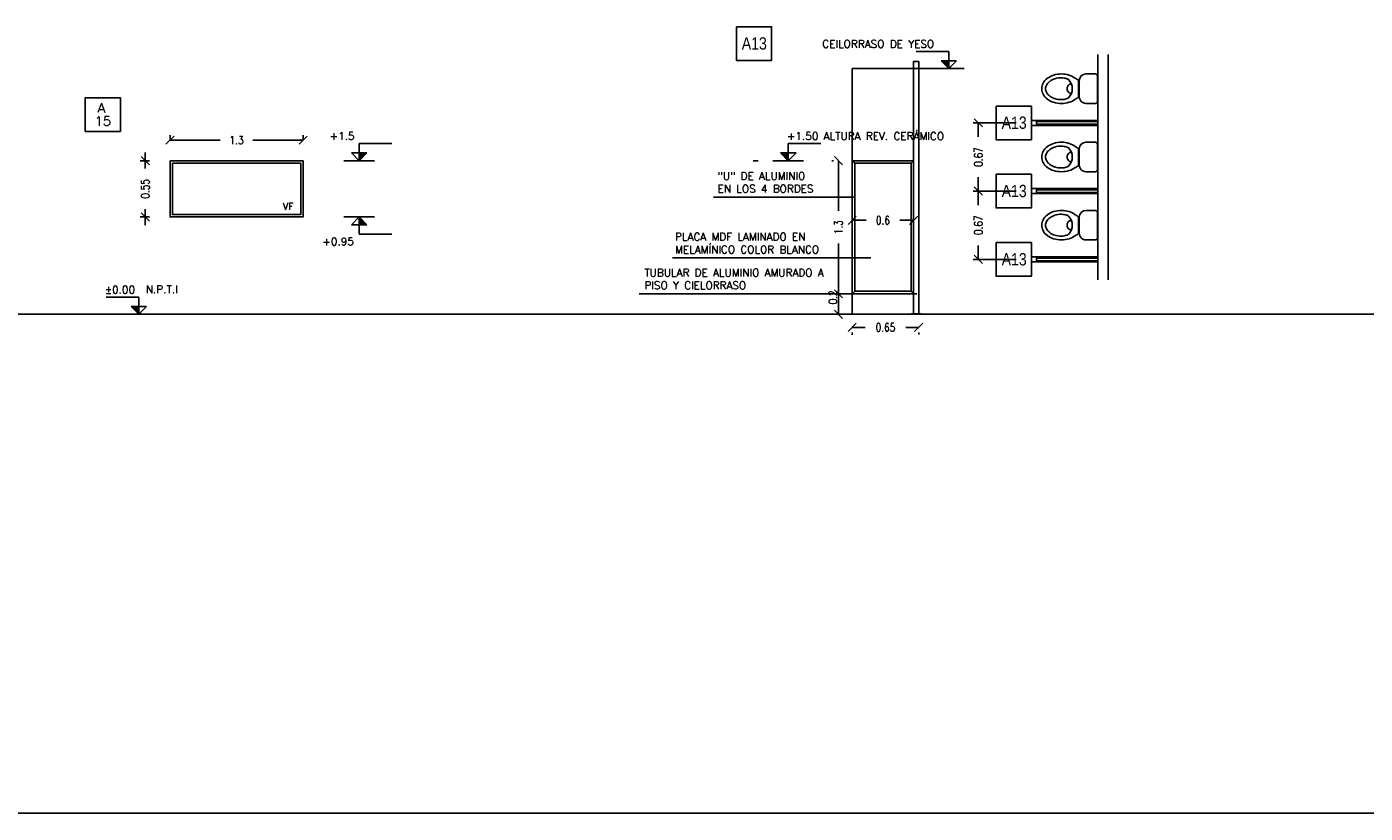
# Model space of a CAD drawing. Header units: millimetres. Extents: x -16.9 to 28.8, y -107.7 to -14.2.
# Tile 7 of 16: x 5.5 to 18.5, y -60.8 to -53.1. Entities that reach past the tile are written whole.
import ezdxf
from ezdxf.enums import TextEntityAlignment as Align

# ---------------------------------------------------------------- set-up
doc = ezdxf.new("R2010")
doc.units = ezdxf.units.MM
doc.header["$LTSCALE"] = 0.2
for name, color, linetype in [('A ALUMINIO', 5, 'Continuous'), ('A EQUIPAMIENTO', 5, 'Continuous'), ('A MURO', 1, 'Continuous'), ('A Muro visto', 2, 'Continuous'), ('A MUROS', 1, 'Continuous'), ('A Tabiques', 2, 'Continuous'), ('NIVELES', 2, 'Continuous'), ('TEXTOS', 2, 'Continuous'), ('TXT COTA', 3, 'Continuous'), ('TXT PLANILLAS', 3, 'Continuous'), ('TXT TERMINACIONES', 3, 'Continuous')]:
    doc.layers.add(name, color=color, linetype=linetype)
doc.styles.add('arial narrow', font='ARIALN.TTF', dxfattribs={"height": 0.0025})
doc.styles.add('ESC20', font='romans.shx', dxfattribs={"height": 0.03})
doc.styles.add('ROMANS', font='romans.shx')
doc.styles.add('SaAS simplex', font='simplex.shx', dxfattribs={"width": 0.8})
doc.styles.add('STYLE2', font='romans.shx')
doc.dimstyles.new('COTAS 75', dxfattribs={"dimscale": 0.01, "dimtxt": 8, "dimasz": 8, "dimexe": 5, "dimexo": 20, "dimgap": 10, "dimtad": 0, "dimzin": 9, "dimdsep": 46, "dimtxsty": 'SaAS simplex', "dimblk": 'OBLIQUE', "dimcen": 0, "dimclrd": 8, "dimclre": 8, "dimclrt": 256, "dimadec": 1, "dimazin": 0, "dimtfac": 1, "dimtmove": 2, "dimatfit": 3, "dimldrblk": 'OBLIQUE', "dimfxl": 10, "dimlwd": -1, "dimlwe": -1, "dimarcsym": 0})

# ---------------------------------------------------------------- blocks, each defined once
blk = doc.blocks.new('*U7')
at = {"linetype": 'Continuous'}
blk.add_hatch(color=256, dxfattribs=at).paths.add_polyline_path([(-0.151, 7.751), (0, 7.6), (0, 7.751)])
for p, q in [((0, 7.933), (-0.635, 7.933)), ((0, 7.6), (0, 7.933)), ((0, 7.6), (-0.151, 7.751)), ((-0.151, 7.751), (0.151, 7.751)), ((0, 7.6), (0.151, 7.751))]:
    blk.add_line(p, q, dxfattribs=at)
blk.add_line((-0.3, 7.6), (0.3, 7.6))
at = {"linetype": 'Continuous', "style": 'STYLE2'}
blk.add_attdef('NIVEL', (-0.664, 8.005), '', height=0.15, dxfattribs=at)
blk = doc.blocks.new('*U12')
at = {"linetype": 'Continuous'}
blk.add_hatch(color=256, dxfattribs=at).paths.add_polyline_path([(-0.151, 7.449), (0, 7.6), (0, 7.449)])
blk.add_line((-0.3, 7.6), (0.3, 7.6))
for p, q in [((0, 7.6), (-0.151, 7.449)), ((0, 7.6), (0, 7.267)), ((0, 7.6), (0.151, 7.449)), ((-0.151, 7.449), (0.151, 7.449)), ((0, 7.267), (-0.635, 7.267))]:
    blk.add_line(p, q, dxfattribs=at)
at = {"linetype": 'Continuous', "style": 'STYLE2'}
blk.add_attdef('NIVEL', (-0.664, 7.045), '', height=0.15, dxfattribs=at)
blk = doc.blocks.new('_Oblique')
at = {"layer": 'TXT COTA', "color": 0, "lineweight": -2}
blk.add_line((-0.5, -0.5), (0.5, 0.5), dxfattribs=at)
blk = doc.blocks.new('*D572')
at = {"layer": 'Defpoints', "color": 0, "ltscale": 0.3, "transparency": 16777216}
for p in [(6.612, -54.408), (6.854, -54.408), (6.854, -54.958)]:
    blk.add_point(p, dxfattribs=at)
at = {"layer": 'TXT TERMINACIONES', "color": 8, "ltscale": 0.3, "transparency": 16777216}
for p, q in [((6.612, -54.408), (6.612, -54.328)), ((6.654, -54.408), (6.562, -54.408)), ((6.612, -54.408), (6.612, -54.485)), ((6.612, -54.958), (6.612, -54.88)), ((6.654, -54.958), (6.562, -54.958)), ((6.612, -54.958), (6.612, -55.038))]:
    blk.add_line(p, q, dxfattribs=at)
at = {"layer": 'TXT TERMINACIONES', "color": 8, "ltscale": 0.3, "transparency": 16777216, "xscale": 0.08, "yscale": 0.08, "zscale": 0.08}
for p, rotation in [((6.612, -54.408), 270), ((6.612, -54.958), 90)]:
    blk.add_blockref('_Oblique', p, dxfattribs=dict(at, rotation=rotation))
at = {"layer": 'TXT TERMINACIONES', "ltscale": 0.3, "transparency": 16777216, "insert": (6.612, -54.683), "char_height": 0.08, "attachment_point": 5, "rotation": 90, "style": 'SaAS simplex'}
blk.add_mtext('0.55', dxfattribs=at)
blk = doc.blocks.new('*D573')
at = {"layer": 'Defpoints', "color": 0, "transparency": 16777216}
for p in [(8.154, -54.208), (6.854, -54.408), (8.154, -54.408)]:
    blk.add_point(p, dxfattribs=at)
at = {"layer": 'TXT COTA', "color": 8, "transparency": 16777216}
for p, q in [((6.854, -54.208), (6.854, -54.158)), ((6.854, -54.208), (7.343, -54.208)), ((8.154, -54.208), (7.664, -54.208)), ((8.154, -54.208), (8.154, -54.158))]:
    blk.add_line(p, q, dxfattribs=at)
at = {"layer": 'TXT COTA', "color": 8, "transparency": 16777216, "xscale": 0.08, "yscale": 0.08, "zscale": 0.08, "rotation": 180}
blk.add_blockref('_Oblique', (6.854, -54.208), dxfattribs=at)
at = {"layer": 'TXT COTA', "color": 8, "transparency": 16777216, "xscale": 0.08, "yscale": 0.08, "zscale": 0.08}
blk.add_blockref('_Oblique', (8.154, -54.208), dxfattribs=at)
at = {"layer": 'TXT COTA', "transparency": 16777216, "insert": (7.504, -54.208), "char_height": 0.08, "attachment_point": 5, "style": 'SaAS simplex'}
blk.add_mtext('1.3', dxfattribs=at)
blk = doc.blocks.new('*U10')
at = {"color": 0, "linetype": 'ByBlock'}
blk.add_lwpolyline([(-0.287, -0.195), (0.287, -0.195), (0.287, 0.354), (-0.287, 0.354)], close=True, dxfattribs=at)
at = {"color": 0, "linetype": 'ByBlock', "style": 'ROMANS', "width": 1.1}
blk.add_text('A', height=0.15, dxfattribs=at).set_placement((-0.088, 0.112))
at = {"color": 0, "linetype": 'ByBlock', "style": 'ROMANS', "width": 1.05}
blk.add_attdef('NRO', text='', height=0.15, dxfattribs=at).set_placement((0, -0.027), align=Align.MIDDLE)
blk = doc.blocks.new('*D574')
at = {"layer": 'Defpoints', "color": 0, "transparency": 16777216}
for p in [(13.516, -55.708), (13.382, -55.908), (13.516, -55.908)]:
    blk.add_point(p, dxfattribs=at)
at = {"layer": 'TXT COTA', "color": 8, "transparency": 16777216}
for p, q in [((13.316, -55.708), (13.332, -55.708)), ((13.382, -55.708), (13.382, -55.908)), ((13.316, -55.908), (13.332, -55.908))]:
    blk.add_line(p, q, dxfattribs=at)
at = {"layer": 'TXT COTA', "color": 8, "transparency": 16777216, "xscale": 0.08, "yscale": 0.08, "zscale": 0.08}
for p, rotation in [((13.382, -55.708), 90), ((13.382, -55.908), 270)]:
    blk.add_blockref('_Oblique', p, dxfattribs=dict(at, rotation=rotation))
at = {"layer": 'TXT COTA', "transparency": 16777216, "insert": (13.327, -55.743), "char_height": 0.08, "attachment_point": 5, "rotation": 90, "style": 'SaAS simplex'}
blk.add_mtext('0.2', dxfattribs=at)
blk = doc.blocks.new('*D575')
at = {"layer": 'Defpoints', "color": 0, "transparency": 16777216}
for p in [(13.382, -54.408), (13.516, -54.408), (13.516, -55.708)]:
    blk.add_point(p, dxfattribs=at)
at = {"layer": 'TXT COTA', "color": 8, "transparency": 16777216}
for p, q in [((13.316, -54.408), (13.332, -54.408)), ((13.382, -54.408), (13.382, -54.897)), ((13.382, -55.708), (13.382, -55.218)), ((13.316, -55.708), (13.332, -55.708))]:
    blk.add_line(p, q, dxfattribs=at)
at = {"layer": 'TXT COTA', "color": 8, "transparency": 16777216, "xscale": 0.08, "yscale": 0.08, "zscale": 0.08}
for p, rotation in [((13.382, -54.408), 90), ((13.382, -55.708), 270)]:
    blk.add_blockref('_Oblique', p, dxfattribs=dict(at, rotation=rotation))
at = {"layer": 'TXT COTA', "transparency": 16777216, "insert": (13.382, -55.058), "char_height": 0.08, "attachment_point": 5, "rotation": 90, "style": 'SaAS simplex'}
blk.add_mtext('1.3', dxfattribs=at)
blk = doc.blocks.new('*D576')
at = {"layer": 'Defpoints', "color": 0, "transparency": 16777216}
for p in [(13.516, -55.908), (14.166, -55.905), (14.166, -56.036)]:
    blk.add_point(p, dxfattribs=at)
at = {"layer": 'TXT COTA', "color": 8, "transparency": 16777216}
for p, q in [((13.516, -56.036), (13.644, -56.036)), ((14.166, -56.036), (14.039, -56.036)), ((13.516, -56.108), (13.516, -56.086)), ((14.166, -56.105), (14.166, -56.086))]:
    blk.add_line(p, q, dxfattribs=at)
at = {"layer": 'TXT COTA', "color": 8, "transparency": 16777216, "xscale": 0.08, "yscale": 0.08, "zscale": 0.08, "rotation": 180}
blk.add_blockref('_Oblique', (13.516, -56.036), dxfattribs=at)
at = {"layer": 'TXT COTA', "color": 8, "transparency": 16777216, "xscale": 0.08, "yscale": 0.08, "zscale": 0.08}
blk.add_blockref('_Oblique', (14.166, -56.036), dxfattribs=at)
at = {"layer": 'TXT COTA', "transparency": 16777216, "insert": (13.841, -56.036), "char_height": 0.08, "attachment_point": 5, "style": 'SaAS simplex'}
blk.add_mtext('0.65', dxfattribs=at)
blk = doc.blocks.new('*D577')
at = {"layer": 'Defpoints', "color": 0, "transparency": 16777216}
for p in [(13.516, -54.99), (14.116, -54.99), (14.116, -54.99)]:
    blk.add_point(p, dxfattribs=at)
at = {"layer": 'TXT COTA', "color": 8, "transparency": 16777216}
for p, q in [((13.516, -54.79), (13.516, -54.94)), ((14.116, -54.79), (14.116, -54.94)), ((13.516, -54.99), (13.651, -54.99)), ((14.116, -54.99), (13.982, -54.99))]:
    blk.add_line(p, q, dxfattribs=at)
at = {"layer": 'TXT COTA', "color": 8, "transparency": 16777216, "xscale": 0.08, "yscale": 0.08, "zscale": 0.08, "rotation": 180}
blk.add_blockref('_Oblique', (13.516, -54.99), dxfattribs=at)
at = {"layer": 'TXT COTA', "color": 8, "transparency": 16777216, "xscale": 0.08, "yscale": 0.08, "zscale": 0.08}
blk.add_blockref('_Oblique', (14.116, -54.99), dxfattribs=at)
at = {"layer": 'TXT COTA', "transparency": 16777216, "insert": (13.816, -54.99), "char_height": 0.08, "attachment_point": 5, "style": 'SaAS simplex'}
blk.add_mtext('0.6', dxfattribs=at)
blk = doc.blocks.new('*U109')
at = {"linetype": 'Continuous'}
blk.add_hatch(color=256, dxfattribs=at).paths.add_polyline_path([(-0.151, 7.751), (0, 7.6), (0, 7.751)])
for p, q in [((0, 7.6), (0, 7.933)), ((0, 7.933), (0.635, 7.933)), ((0, 7.6), (-0.151, 7.751)), ((-0.151, 7.751), (0.151, 7.751)), ((0, 7.6), (0.151, 7.751))]:
    blk.add_line(p, q, dxfattribs=at)
blk.add_line((-0.3, 7.6), (0.3, 7.6))
at = {"linetype": 'Continuous', "style": 'STYLE2'}
blk.add_attdef('NIVEL', (-0.029, 8.005), '', height=0.15, dxfattribs=at)
blk = doc.blocks.new('inodoro niño')
for p, q in [((1259.65, 494.631), (1259.65, 494.538)), ((1259.92, 494.65), (1259.669, 494.65)), ((1259.938, 494.538), (1259.938, 494.631)), ((1259.712, 494.465), (1259.794, 494.465)), ((1259.715, 494.473), (1259.873, 494.473)), ((1259.751, 494.396), (1259.751, 494.378)), ((1259.877, 494.465), (1259.794, 494.465)), ((1259.837, 494.396), (1259.837, 494.378))]:
    blk.add_line(p, q)
for centre, radius, start, end in [((1259.669, 494.631), 0.0186, 90, 180), ((1259.92, 494.631), 0.0186, 0, 90), ((1259.715, 494.538), 0.065, 180, 270), ((1259.873, 494.538), 0.065, 270, 0), ((1259.905, 494.298), 0.255, 162.7421, 180), ((1259.905, 494.298), 0.255, 162.7421, 180), ((1259.851, 494.315), 0.198, 143.1301, 162.7421), ((1259.851, 494.315), 0.198, 143.1301, 162.7421), ((1259.792, 494.392), 0.108, 137.6073, 156.9814), ((1259.744, 494.334), 0.0511, 129.6369, 166.8611), ((1259.794, 494.278), 0.126, 46.8592, 133.1408), ((1259.794, 494.404), 0.0504, 211.0989, 328.9011), ((1259.797, 494.392), 0.108, 23.0186, 42.3927), ((1259.844, 494.334), 0.0511, 13.1389, 50.3631), ((1259.738, 494.315), 0.198, 17.2579, 36.8699), ((1259.738, 494.315), 0.198, 17.2579, 36.8699), ((1259.683, 494.298), 0.255, 0, 17.2579), ((1259.683, 494.298), 0.255, 360, 17.2579), ((1259.905, 494.298), 0.255, 180, 197.2579), ((1259.905, 494.298), 0.255, 180, 197.2579), ((1259.845, 494.298), 0.157, 161.1605, 179.9821), ((1259.905, 494.298), 0.218, 180, 197.2579), ((1259.683, 494.298), 0.218, 342.7421, 0), ((1259.744, 494.298), 0.157, 0.0179, 18.8342), ((1259.683, 494.298), 0.255, 342.7421, 360), ((1259.683, 494.298), 0.255, 342.7421, 0), ((1259.851, 494.281), 0.198, 197.2579, 216.8699), ((1259.851, 494.281), 0.198, 197.2579, 216.8699), ((1259.816, 494.255), 0.155, 216.8699, 241.0888), ((1259.816, 494.255), 0.155, 216.8699, 241.0888), ((1259.851, 494.281), 0.161, 197.2579, 216.8699), ((1259.816, 494.255), 0.118, 216.8699, 241.0888), ((1259.794, 494.216), 0.109, 241.0888, 270), ((1259.794, 494.216), 0.109, 241.0888, 270), ((1259.794, 494.216), 0.0724, 241.0888, 270), ((1259.794, 494.216), 0.0724, 270, 298.9112), ((1259.794, 494.216), 0.109, 270, 298.9112), ((1259.794, 494.216), 0.109, 270, 298.9112), ((1259.772, 494.255), 0.118, 298.9112, 323.1301), ((1259.772, 494.255), 0.155, 298.9112, 323.1301), ((1259.772, 494.255), 0.155, 298.9112, 323.1301), ((1259.738, 494.281), 0.161, 323.1301, 342.7421), ((1259.738, 494.281), 0.198, 323.1301, 342.7421), ((1259.738, 494.281), 0.198, 323.1301, 342.7421)]:
    blk.add_arc(centre, radius, start, end)
blk = doc.blocks.new('tipo aluminio')
at = {"color": 0, "style": 'arial narrow'}
blk.add_attdef('13', text='', height=0.12, dxfattribs=at).set_placement((0, 0.002), align=Align.MIDDLE_CENTER)
blk = doc.blocks.new('*D602')
at = {"layer": 'Defpoints', "color": 0, "transparency": 16777216}
for p in [(14.748, -54.705), (15.316, -54.705), (15.316, -55.372)]:
    blk.add_point(p, dxfattribs=at)
at = {"layer": 'TXT COTA', "color": 8, "transparency": 16777216}
for p, q in [((15.116, -54.705), (14.698, -54.705)), ((14.748, -54.705), (14.748, -54.841)), ((14.748, -55.372), (14.748, -55.236)), ((15.116, -55.372), (14.698, -55.372))]:
    blk.add_line(p, q, dxfattribs=at)
at = {"layer": 'TXT COTA', "color": 8, "transparency": 16777216, "xscale": 0.08, "yscale": 0.08, "zscale": 0.08}
for p, rotation in [((14.748, -54.705), 90), ((14.748, -55.372), 270)]:
    blk.add_blockref('_Oblique', p, dxfattribs=dict(at, rotation=rotation))
at = {"layer": 'TXT COTA', "transparency": 16777216, "insert": (14.748, -55.039), "char_height": 0.08, "attachment_point": 5, "rotation": 90, "style": 'SaAS simplex'}
blk.add_mtext('0.67', dxfattribs=at)
blk = doc.blocks.new('*D603')
at = {"layer": 'Defpoints', "color": 0, "transparency": 16777216}
for p in [(14.748, -54.039), (15.316, -54.039), (15.316, -54.705)]:
    blk.add_point(p, dxfattribs=at)
at = {"layer": 'TXT COTA', "color": 8, "transparency": 16777216}
for p, q in [((15.116, -54.039), (14.698, -54.039)), ((14.748, -54.039), (14.748, -54.175)), ((14.748, -54.705), (14.748, -54.57)), ((15.116, -54.705), (14.698, -54.705))]:
    blk.add_line(p, q, dxfattribs=at)
at = {"layer": 'TXT COTA', "color": 8, "transparency": 16777216, "xscale": 0.08, "yscale": 0.08, "zscale": 0.08}
for p, rotation in [((14.748, -54.039), 90), ((14.748, -54.705), 270)]:
    blk.add_blockref('_Oblique', p, dxfattribs=dict(at, rotation=rotation))
at = {"layer": 'TXT COTA', "transparency": 16777216, "insert": (14.748, -54.372), "char_height": 0.08, "attachment_point": 5, "rotation": 90, "style": 'SaAS simplex'}
blk.add_mtext('0.67', dxfattribs=at)

msp = doc.modelspace()

# ---------------------------------------------------------------- linework, layer by layer
for p, q in [((14.116, -53.508), (14.166, -53.508)), ((15.316, -54.014), (15.266, -54.014)), ((15.266, -54.014), (15.266, -54.039)), ((15.266, -54.064), (15.266, -54.039)), ((15.316, -54.064), (15.266, -54.064)), ((15.316, -54.039), (15.316, -54.014)), ((15.316, -54.014), (15.916, -54.014)), ((15.316, -54.039), (15.316, -54.064)), ((15.316, -54.064), (15.916, -54.064)), ((12.549, -54.408), (12.599, -54.408)), ((15.316, -54.68), (15.266, -54.68)), ((15.266, -54.68), (15.266, -54.705)), ((15.266, -54.73), (15.266, -54.705)), ((15.316, -54.73), (15.266, -54.73)), ((15.316, -54.705), (15.316, -54.68)), ((15.316, -54.68), (15.916, -54.68)), ((15.316, -54.705), (15.316, -54.73)), ((15.316, -54.73), (15.916, -54.73)), ((15.316, -55.347), (15.266, -55.347)), ((15.266, -55.347), (15.266, -55.372)), ((15.266, -55.397), (15.266, -55.372)), ((15.316, -55.397), (15.266, -55.397)), ((15.316, -55.372), (15.316, -55.347)), ((15.316, -55.347), (15.916, -55.347)), ((15.316, -55.372), (15.316, -55.397)), ((15.316, -55.397), (15.916, -55.397)), ((14.116, -55.908), (14.166, -55.908))]:
    msp.add_line(p, q)
msp.add_lwpolyline([(14.091, -55.905), (14.191, -55.905), (14.191, -55.908), (14.091, -55.908)], close=True)
at = {"layer": 'A ALUMINIO'}
msp.add_lwpolyline([(6.878, -54.432), (8.13, -54.432), (8.13, -54.934), (6.878, -54.934)], close=True, dxfattribs=at)
at = {"layer": 'A EQUIPAMIENTO'}
for p, q in [((14.116, -54.408), (14.116, -53.508)), ((14.166, -55.905), (14.166, -53.508)), ((15.916, -54.026), (15.316, -54.026)), ((15.316, -54.051), (15.316, -54.026)), ((15.916, -54.051), (15.316, -54.051)), ((14.116, -54.408), (13.516, -54.408)), ((13.516, -54.408), (13.516, -55.708)), ((13.541, -54.433), (13.516, -54.408)), ((14.091, -54.433), (13.541, -54.433)), ((13.541, -54.433), (13.541, -55.683)), ((14.091, -54.433), (14.116, -54.408)), ((14.091, -55.683), (14.091, -54.433)), ((14.116, -55.708), (14.116, -54.408)), ((15.916, -54.693), (15.316, -54.693)), ((15.316, -54.718), (15.316, -54.693)), ((15.916, -54.693), (15.316, -54.693)), ((15.316, -54.718), (15.316, -54.693)), ((15.916, -54.718), (15.316, -54.718)), ((15.916, -54.718), (15.316, -54.718)), ((15.916, -55.36), (15.316, -55.36)), ((15.316, -55.385), (15.316, -55.36)), ((15.916, -55.36), (15.316, -55.36)), ((15.316, -55.385), (15.316, -55.36)), ((15.916, -55.385), (15.316, -55.385)), ((15.916, -55.385), (15.316, -55.385)), ((13.541, -55.683), (13.516, -55.708)), ((13.541, -55.683), (14.091, -55.683)), ((14.091, -55.683), (14.116, -55.708)), ((13.516, -55.708), (14.116, -55.708)), ((14.116, -55.708), (14.116, -55.905))]:
    msp.add_line(p, q, dxfattribs=at)
at = {"layer": 'A MURO'}
for p, q in [((-16.869, -55.908), (28.799, -55.908)), ((9.215, -55.908), (5.965, -55.908)), ((-16.869, -60.781), (28.799, -60.781))]:
    msp.add_line(p, q, dxfattribs=at)
at = {"layer": 'A Muro visto', "color": 1}
msp.add_lwpolyline([(6.854, -54.408), (8.154, -54.408), (8.154, -54.958), (6.854, -54.958)], close=True, dxfattribs=at)
at = {"layer": 'A MUROS'}
for p, q in [((13.516, -55.908), (13.516, -53.508)), ((13.516, -53.508), (14.46, -53.508)), ((13.516, -55.908), (14.514, -55.908))]:
    msp.add_line(p, q, dxfattribs=at)
at = {"layer": 'A Tabiques'}
for p, q in [((15.916, -53.372), (15.916, -55.572)), ((16.016, -53.372), (16.016, -55.572))]:
    msp.add_line(p, q, dxfattribs=at)
msp.add_lwpolyline([(14.116, -53.508), (14.166, -53.508), (14.166, -53.438), (14.116, -53.438)], close=True, dxfattribs=at)
at = {"layer": 'TXT COTA', "color": 1}
for p, q in [((13.541, -54.764), (12.16, -54.764)), ((13.699, -55.358), (11.761, -55.358)), ((14.146, -55.708), (11.437, -55.708))]:
    msp.add_line(p, q, dxfattribs=at)
at = {"layer": 'TXT PLANILLAS'}
for points in [[(12.385, -53.1), (12.729, -53.1), (12.729, -53.429), (12.385, -53.429)], [(14.922, -53.874), (15.266, -53.874), (15.266, -54.203), (14.922, -54.203)], [(14.922, -54.541), (15.266, -54.541), (15.266, -54.87), (14.922, -54.87)], [(14.922, -55.208), (15.266, -55.208), (15.266, -55.537), (14.922, -55.537)]]:
    msp.add_lwpolyline(points, close=True, dxfattribs=at)

# ---------------------------------------------------------------- block references
at = {"layer": 'A EQUIPAMIENTO', "rotation": 270}
for p in [(-478.739, 1206.089), (-478.739, 1205.422), (-478.739, 1204.756)]:
    msp.add_blockref('inodoro niño', p, dxfattribs=at)
at = {"layer": 'NIVELES', "ltscale": 0.025}
ref = msp.add_blockref('*U7', (14.46, -57.308), dxfattribs=dict(at, xscale=0.5, yscale=0.5, zscale=0.5))
ref.add_attrib('NIVEL', 'CEILORRASO DE YESO', (13.224, -53.305), dxfattribs={"layer": '0', "linetype": 'Continuous', "height": 0.075, "style": 'STYLE2'})
at = {"layer": 'NIVELES', "ltscale": 0.025, "xscale": 0.5, "yscale": 0.5, "zscale": 0.5}
for name, p, values in [('*U109', (12.892, -58.208), {'NIVEL': '+1.50 ALTURA REV. CERÁMICO'}), ('*U7', (6.549, -59.708), {'NIVEL': '%%P0.00'})]:
    msp.add_blockref(name, p, dxfattribs=at).add_auto_attribs(values)
at = {"layer": 'NIVELES', "ltscale": 0.025}
ref = msp.add_blockref('*U7', (8.702, -58.208), dxfattribs=dict(at, xscale=-0.5, yscale=0.5, zscale=0.5))
ref.add_attrib('NIVEL', '+1.5', (8.412, -54.205), dxfattribs={"layer": '0', "linetype": 'Continuous', "height": 0.075, "style": 'STYLE2'})
ref = msp.add_blockref('*U12', (8.702, -58.758), dxfattribs=dict(at, xscale=-0.5, yscale=0.5, zscale=0.5))
ref.add_attrib('NIVEL', '+0.95', (8.341, -55.235), dxfattribs={"layer": '0', "linetype": 'Continuous', "height": 0.075, "style": 'STYLE2'})
at = {"layer": 'TXT PLANILLAS'}
ref = msp.add_blockref('tipo aluminio', (12.56, -53.248), dxfattribs=at)
ref.add_attrib('33', 'A13', dxfattribs={"layer": '0', "color": 0, "height": 0.12, "style": 'arial narrow'}).set_placement((12.56, -53.323), align=Align.CENTER)
at = {"layer": 'TXT PLANILLAS', "xscale": 0.6, "yscale": 0.6, "zscale": 0.6}
msp.add_blockref('*U10', (6.198, -54.005), dxfattribs=at).add_auto_attribs({'NRO': '15'})
at = {"layer": 'TXT PLANILLAS'}
ref = msp.add_blockref('tipo aluminio', (15.098, -54.022), dxfattribs=at)
ref.add_attrib('33', 'A13', dxfattribs={"layer": '0', "color": 0, "height": 0.12, "style": 'arial narrow'}).set_placement((15.098, -54.097), align=Align.CENTER)
ref = msp.add_blockref('tipo aluminio', (15.098, -54.689), dxfattribs=at)
ref.add_attrib('33', 'A13', dxfattribs={"layer": '0', "color": 0, "height": 0.12, "style": 'arial narrow'}).set_placement((15.098, -54.764), align=Align.CENTER)
ref = msp.add_blockref('tipo aluminio', (15.098, -55.356), dxfattribs=at)
ref.add_attrib('33', 'A13', dxfattribs={"layer": '0', "color": 0, "height": 0.12, "style": 'arial narrow'}).set_placement((15.098, -55.431), align=Align.CENTER)

# ---------------------------------------------------------------- texts
at = {"layer": 'TEXTOS', "ltscale": 0.025, "insert": (6.617, -55.627, 10), "char_height": 0.075, "width": 0.25975, "attachment_point": 1, "style": 'ROMANS'}
msp.add_mtext('N.P.T.I', dxfattribs=at)
at = {"layer": 'TXT COTA', "ltscale": 0.025, "char_height": 0.0748, "attachment_point": 1, "style": 'ESC20'}
for s, insert, width in [('"U" DE ALUMINIO \\PEN LOS 4 BORDES', (12.202, -54.52), 1.78569), ('PLACA MDF LAMINADO EN MELAMÍNICO COLOR BLANCO ', (11.786, -55.114), 1.78569), ('TUBULAR DE ALUMINIO AMURADO A PISO Y CIELORRASO', (11.487, -55.464), 1.9869)]:
    msp.add_mtext(s, dxfattribs=dict(at, insert=insert, width=width))
at = {"layer": 'TXT TERMINACIONES', "color": 252, "insert": (7.91, -54.887), "char_height": 0.0678, "attachment_point": 7, "style": 'ROMANS'}
msp.add_mtext(' VF', dxfattribs=at)

# ---------------------------------------------------------------- dimensions: what is measured, and where the dimension line sits
at = {"layer": 'TXT COTA', "color": 5}
dim = msp.add_linear_dim(base=(14.748, -54.039), p1=(15.316, -54.705), p2=(15.316, -54.039), angle=90, dimstyle='COTAS 75', dxfattribs=at)
dim.commit()
dim.dimension.update_dxf_attribs({"geometry": '*D603', "text_midpoint": (14.748, -54.372)})
at = {"layer": 'TXT COTA'}
dim = msp.add_linear_dim(base=(8.154, -54.208), p1=(6.854, -54.408), p2=(8.154, -54.408), dimstyle='COTAS 75', override={"dimfxl": 0}, dxfattribs=at)
dim.commit()
dim.dimension.update_dxf_attribs({"geometry": '*D573', "text_midpoint": (7.504, -54.208)})
at = {"layer": 'TXT COTA', "color": 1}
for base, p1, p2, picture, middle in [((13.382, -54.408), (13.516, -55.708), (13.516, -54.408), '*D575', (13.382, -55.058)), ((14.748, -54.705), (15.316, -55.372), (15.316, -54.705), '*D602', (14.748, -55.039))]:
    dim = msp.add_linear_dim(base=base, p1=p1, p2=p2, angle=90, dimstyle='COTAS 75', dxfattribs=at)
    dim.commit()
    dim.dimension.update_dxf_attribs({"geometry": picture, "text_midpoint": middle})
for base, p1, p2, picture, middle in [((14.116, -54.99), (13.516, -54.99), (14.116, -54.99), '*D577', (13.816, -54.99)), ((14.166, -56.036), (13.516, -55.908), (14.166, -55.905), '*D576', (13.841, -56.036))]:
    dim = msp.add_linear_dim(base=base, p1=p1, p2=p2, dimstyle='COTAS 75', dxfattribs=at)
    dim.commit()
    dim.dimension.update_dxf_attribs({"geometry": picture, "text_midpoint": middle})
dim = msp.add_linear_dim(base=(13.382, -55.908), p1=(13.516, -55.708), p2=(13.516, -55.908), angle=90, dimstyle='COTAS 75', dxfattribs=at)
dim.commit()
dim.dimension.update_dxf_attribs({"geometry": '*D574', "text_midpoint": (13.327, -55.743), "dimtype": 160})
at = {"layer": 'TXT TERMINACIONES', "ltscale": 0.3}
dim = msp.add_linear_dim(base=(6.612, -54.408), p1=(6.854, -54.958), p2=(6.854, -54.408), angle=90, dimstyle='COTAS 75', dxfattribs=at)
dim.commit()
dim.dimension.update_dxf_attribs({"geometry": '*D572', "text_midpoint": (6.612, -54.683)})

doc.saveas('drawing.dxf')
